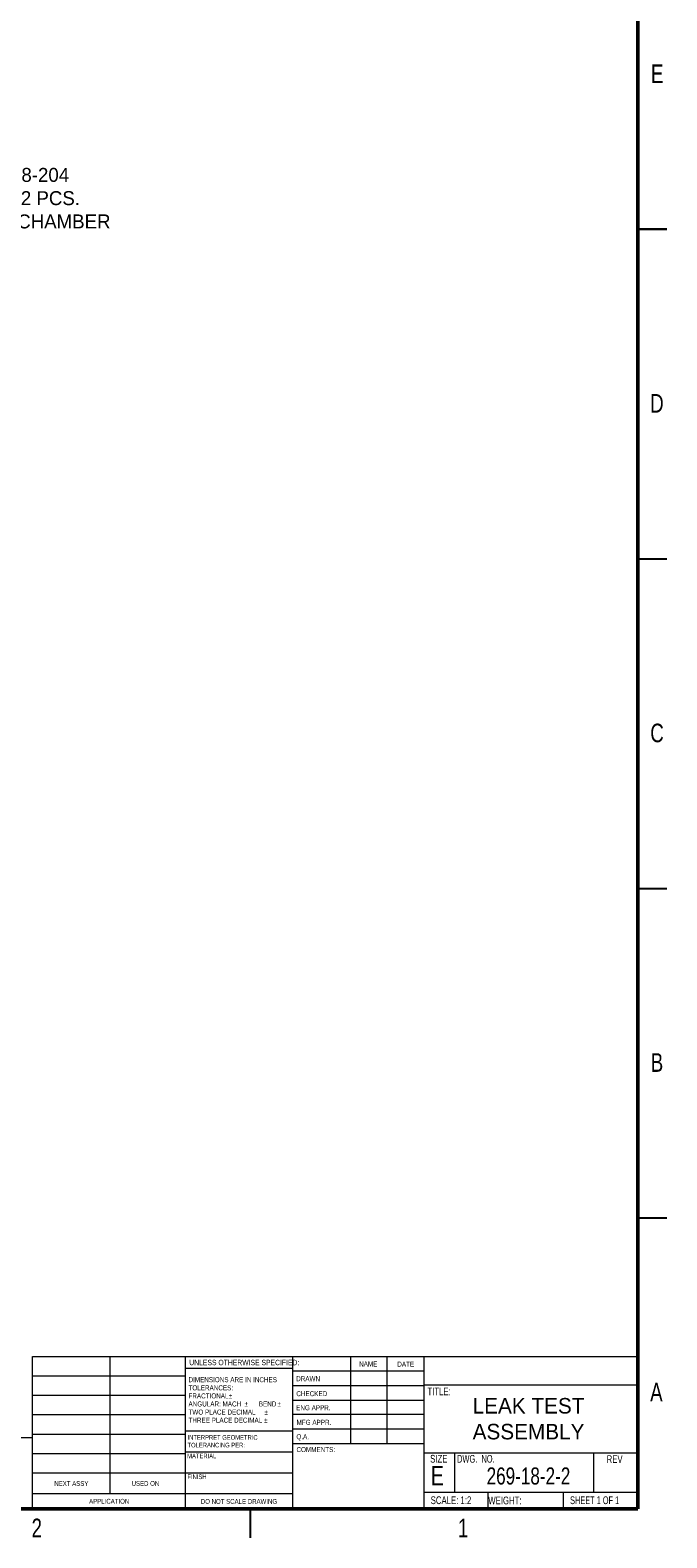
# Model space of a CAD drawing. Header units: inches. Extents: x 0.1 to 43.9, y 0.1 to 33.9.
# Tile 18 of 27: x 35.7 to 43.9, y 0.1 to 19.6. Entities that reach past the tile are written whole.
import ezdxf
from ezdxf import colors
from ezdxf.entities.mleader import LeaderData, LeaderLine
from ezdxf.math import Vec2, Vec3

# ---------------------------------------------------------------- set-up
doc = ezdxf.new("R2010")
doc.units = ezdxf.units.IN
doc.header["$MEASUREMENT"] = 0
doc.styles.add('SLDTEXTSTYLE0', font='TXT', dxfattribs={"width": 0.75})
doc.styles.add('SLDTEXTSTYLE1', font='TXT', dxfattribs={"width": 0.6875})
doc.styles.add('SLDTEXTSTYLE2', font='TXT', dxfattribs={"width": 0.694444})

# ---------------------------------------------------------------- blocks, each defined once
blk = doc.blocks.new('SW_NOTE_0')
at = {"color": 0, "linetype": 'Continuous', "lineweight": 0, "char_height": 0.06, "attachment_point": 1, "style": 'SLDTEXTSTYLE0'}
for s, insert in [('INTERPRET GEOMETRIC', (0, 0.077)), ('TOLERANCING PER:', (0, -0.022))]:
    blk.add_mtext(s, dxfattribs=dict(at, insert=insert))
blk = doc.blocks.new('SW_NOTE_1')
at = {"color": 0, "linetype": 'Continuous', "lineweight": 0, "char_height": 0.065, "attachment_point": 1, "style": 'SLDTEXTSTYLE0'}
for s, insert in [('DIMENSIONS ARE IN INCHES', (0, 0.084)), ('TOLERANCES:', (0, -0.021)), ('FRACTIONAL', (0, -0.125)), ('%%p', (0.518, -0.125)), ('ANGULAR: MACH', (0, -0.229)), ('TWO PLACE DECIMAL', (0, -0.334)), ('%%p', (0.723, -0.229)), ('BEND', (0.907, -0.229)), ('%%p', (0.979, -0.334)), ('%%p', (1.148, -0.229)), ('THREE PLACE DECIMAL', (0, -0.438)), ('%%p', (0.974, -0.438))]:
    blk.add_mtext(s, dxfattribs=dict(at, insert=insert))

msp = doc.modelspace()

# ---------------------------------------------------------------- linework, layer by layer
at = {"color": 7, "linetype": 'Continuous', "lineweight": 50}
for p, q in [((43.5, 33.5), (43.5, 0.5)), ((43.5, 0.5), (0.5, 0.5))]:
    msp.add_line(p, q, dxfattribs=at)
at = {"color": 7, "linetype": 'Continuous', "lineweight": 25}
for p, q in [((43.875, 17), (43.5, 17)), ((43.5, 17), (43.875, 17)), ((43.5, 12.75), (43.875, 12.75)), ((43.5, 8.5), (43.875, 8.5)), ((43.5, 4.25), (43.875, 4.25)), ((38.5, 0.5), (38.5, 0.125))]:
    msp.add_line(p, q, dxfattribs=at)
at = {"color": 7, "linetype": 'Continuous', "lineweight": 18}
for p, q in [((35.691, 2.464), (43.5, 2.464)), ((35.691, 0.5), (35.691, 2.464)), ((36.689, 2.464), (36.689, 0.696)), ((37.668, 0.5), (37.668, 2.464)), ((39.045, 2.464), (39.045, 0.5)), ((39.794, 2.464), (39.794, 1.339)), ((40.262, 2.464), (40.262, 1.339)), ((40.741, 2.464), (40.741, 0.5)), ((35.691, 2.214), (37.668, 2.214)), ((39.045, 2.31), (37.668, 2.31)), ((39.045, 2.277), (40.741, 2.277)), ((35.691, 1.964), (37.668, 1.964)), ((39.045, 2.089), (40.741, 2.089)), ((40.741, 2.097), (43.5, 2.097)), ((39.045, 1.902), (40.741, 1.902)), ((35.691, 1.714), (37.668, 1.714)), ((40.741, 1.714), (39.045, 1.714)), ((35.691, 1.414), (34.054, 1.414)), ((35.691, 1.464), (37.668, 1.464)), ((37.668, 1.504), (39.05, 1.504)), ((40.741, 1.527), (39.045, 1.527)), ((35.691, 1.214), (37.668, 1.214)), ((37.668, 1.234), (39.05, 1.234)), ((40.741, 1.339), (39.05, 1.339)), ((40.741, 1.22), (43.5, 1.22)), ((41.137, 1.22), (41.137, 0.713)), ((42.928, 1.22), (42.928, 0.713)), ((35.691, 0.964), (37.668, 0.964)), ((37.668, 0.964), (39.045, 0.964)), ((35.691, 0.696), (39.045, 0.696)), ((40.741, 0.713), (43.5, 0.713)), ((41.564, 0.713), (41.564, 0.5)), ((42.536, 0.713), (42.536, 0.5))]:
    msp.add_line(p, q, dxfattribs=at)

# ---------------------------------------------------------------- block references
at = {"color": 7, "linetype": 'Continuous', "lineweight": 0}
for name, p in [('SW_NOTE_1', (37.705, 2.113)), ('SW_NOTE_0', (37.693, 1.373))]:
    msp.add_blockref(name, p, dxfattribs=at)

# ---------------------------------------------------------------- texts
for s, insert, char_height, attachment_point, style in [('E', (43.75, 19.124), 0.24, 2, 'SLDTEXTSTYLE0'), ('D', (43.747, 14.874), 0.24, 2, 'SLDTEXTSTYLE0'), ('C', (43.748, 10.624), 0.24, 2, 'SLDTEXTSTYLE0'), ('B', (43.748, 6.374), 0.24, 2, 'SLDTEXTSTYLE0'), ('UNLESS OTHERWISE SPECIFIED:', (37.715, 2.421), 0.07, 1, 'SLDTEXTSTYLE0'), ('NAME', (39.906, 2.399), 0.065, 1, 'SLDTEXTSTYLE0'), ('DATE', (40.398, 2.397), 0.065, 1, 'SLDTEXTSTYLE0'), ('DRAWN', (39.094, 2.21), 0.065, 1, 'SLDTEXTSTYLE0'), ('CHECKED', (39.096, 2.017), 0.065, 1, 'SLDTEXTSTYLE0'), ('TITLE:', (40.787, 2.063), 0.1, 1, 'SLDTEXTSTYLE0'), ('A', (43.74, 2.124), 0.24, 2, 'SLDTEXTSTYLE0'), ('ENG APPR.', (39.094, 1.835), 0.065, 1, 'SLDTEXTSTYLE0'), ('MFG APPR.', (39.099, 1.647), 0.065, 1, 'SLDTEXTSTYLE0'), ('Q.A.', (39.097, 1.462), 0.065, 1, 'SLDTEXTSTYLE0'), ('MATERIAL', (37.688, 1.211), 0.06, 1, 'SLDTEXTSTYLE0'), ('COMMENTS:', (39.098, 1.296), 0.065, 1, 'SLDTEXTSTYLE0'), ('SIZE', (40.822, 1.195), 0.1, 1, 'SLDTEXTSTYLE0'), ('DWG.  NO.', (41.169, 1.194), 0.1, 1, 'SLDTEXTSTYLE2'), ('REV', (43.098, 1.19), 0.1, 1, 'SLDTEXTSTYLE0'), ('E', (40.83, 1.052), 0.25, 1, 'SLDTEXTSTYLE0'), ('NEXT ASSY', (35.974, 0.857), 0.0625, 1, 'SLDTEXTSTYLE0'), ('USED ON', (36.971, 0.858), 0.0625, 1, 'SLDTEXTSTYLE0'), ('FINISH', (37.691, 0.942), 0.06, 1, 'SLDTEXTSTYLE0'), ('APPLICATION', (36.423, 0.628), 0.0625, 1, 'SLDTEXTSTYLE0'), ('DO NOT SCALE DRAWING', (38.356, 0.626), 0.0625, 2, 'SLDTEXTSTYLE0'), ('SCALE: 1:2', (40.829, 0.66), 0.1, 1, 'SLDTEXTSTYLE0'), ('WEIGHT:', (41.572, 0.657), 0.1, 1, 'SLDTEXTSTYLE0'), ('SHEET 1 OF 1', (42.627, 0.66), 0.1, 1, 'SLDTEXTSTYLE1'), ('2', (35.748, 0.373), 0.24, 2, 'SLDTEXTSTYLE0'), ('1', (41.248, 0.373), 0.24, 2, 'SLDTEXTSTYLE0')]:
    msp.add_mtext(s, dxfattribs=dict(at, insert=insert, char_height=char_height, attachment_point=attachment_point, style=style))
at = {"insert": (41.37, 1.928), "char_height": 0.2, "attachment_point": 1}
msp.add_mtext_dynamic_manual_height_columns('LEAK TEST \\PASSEMBLY', width=3.56671, gutter_width=0.069, heights=[0], dxfattribs=at)
at = {"color": 7, "linetype": 'Continuous', "lineweight": 0, "ltscale": 0.25, "insert": (42.09, 1.033), "char_height": 0.22, "attachment_point": 2, "style": 'SLDTEXTSTYLE0'}
msp.add_mtext('269-18-2-2', dxfattribs=at)

# ---------------------------------------------------------------- leaders
ml = msp.add_multileader_mtext('Standard')
ml.set_content('269-08-204\\PTYP~2 PCS.\\PPER CHAMBER', color=256)
ml.set_leader_properties()
ml.build(insert=Vec2(0, 0))
ml.multileader.update_dxf_attribs({"dogleg_length": 0.2, "arrow_head_size": 0.4})
ctx = ml.context
ctx.base_point, ctx.char_height, ctx.arrow_head_size, ctx.landing_gap_size, ctx.plane_origin = Vec3(34.844, 17.7), 0.18, 0.4, 0.09, Vec3(31.899, 15.336)
notes = []
notes.append((ctx, [(0, (1, 1, 0), (34.644, 17.7), (1, 0), 0.2, [(0, [(31.899, 15.336)], 0, [])])]))
ctx.mtext.insert, ctx.mtext.flow_direction = Vec3(34.934, 17.79), 5
for ctx, leaders in notes:
    for number, flags, end, landing, length, lines in leaders:
        leader = LeaderData()
        leader.index, (leader.has_last_leader_line, leader.has_dogleg_vector, leader.attachment_direction) = number, flags
        leader.last_leader_point, leader.dogleg_vector, leader.dogleg_length = Vec3(end), Vec3(landing), length
        for number, points, colour, breaks in lines:
            line = LeaderLine()
            line.index, line.vertices, line.color, line.breaks = number, Vec3.list(points), colors.encode_raw_color(colour), breaks
            leader.lines.append(line)
        ctx.leaders.append(leader)

doc.saveas('drawing.dxf')
